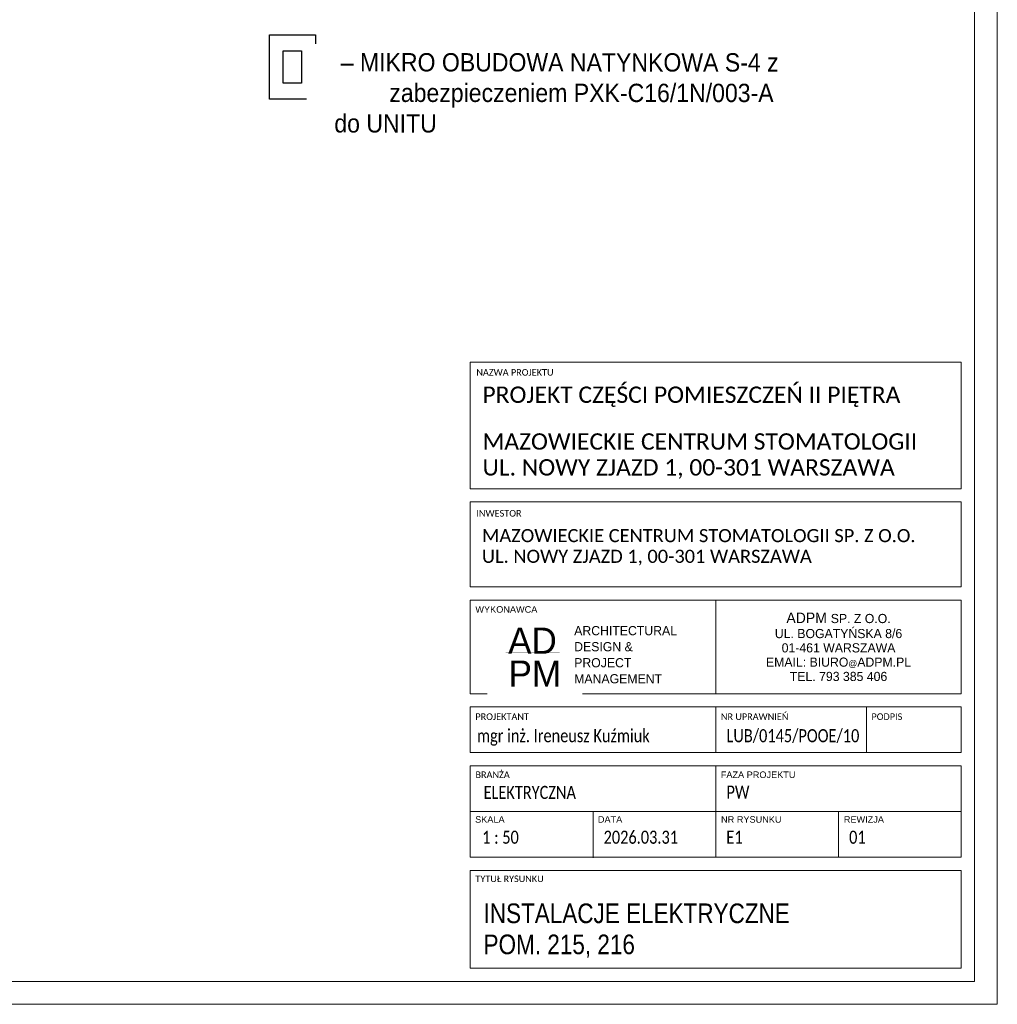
# Model space of a CAD drawing. Header units: centimetres. Extents: x 690840 to 714026, y 27673 to 40762.
# Tile 43 of 162: x 694906 to 695653, y 39277 to 40030. Entities that reach past the tile are written whole.
import ezdxf

# ---------------------------------------------------------------- set-up
doc = ezdxf.new("R2010")
doc.units = ezdxf.units.CM
doc.layers.get('0').update_dxf_attribs({"lineweight": 9})
doc.layers.add('Obrys powierzchni', color=50, linetype='Continuous', lineweight=9, plot=False)
for name, color, linetype, lineweight in [('Opis', 102, 'Continuous', 9), ('S3_ramka', 7, 'Continuous', 5), ('S3_rozdzielnice', 1, 'Continuous', 5)]:
    doc.layers.add(name, color=color, linetype=linetype, lineweight=lineweight)
doc.styles.add('Arial Narrow_4', font='ARIALN.TTF', dxfattribs={"height": 0.2})
doc.styles.add('Arial Narrow_5', font='ARIALN.TTF', dxfattribs={"height": 0.3})
doc.styles.add('Arial Narrow_7', font='ARIALN.TTF', dxfattribs={"height": 0.25})
doc.styles.add('Arial_4', font='arial.ttf', dxfattribs={"height": 0.1})
doc.styles.add('Arial_5', font='arial.ttf', dxfattribs={"height": 0.15})
doc.styles.add('ARIELCE', font='arial.ttf', dxfattribs={"width": 0.9})

# ---------------------------------------------------------------- blocks, each defined once
blk = doc.blocks.new('zw$7FBA')
at = {"lineweight": 0, "ltscale": 1.6}
blk.add_line((-197.5, 291.4), (-197.5, 219.84), dxfattribs=at)
at = {"layer": 'S3_ramka'}
for p, q in [((-385, 376.4), (-385, 473.11)), ((-385, 473.11), (-10, 473.11)), ((-10, 376.4), (-10, 473.11)), ((-385, 376.4), (-10, 376.4)), ((-385, 301.4), (-385, 366.4)), ((-385, 366.4), (-10, 366.4)), ((-10, 301.4), (-10, 366.4)), ((-385, 301.4), (-10, 301.4)), ((-385, 291.4), (-10, 291.4)), ((-385, 219.84), (-385, 291.4)), ((-10, 219.84), (-10, 291.4)), ((-385, 219.84), (-10, 219.84)), ((-385, 174.84), (-385, 209.84)), ((-385, 209.84), (-10, 209.84)), ((-197.5, 174.84), (-197.5, 209.84)), ((-82.5, 174.84), (-82.5, 209.84)), ((-10, 174.84), (-10, 209.84)), ((-10, 174.84), (-385, 174.84)), ((-385, 164.84), (-385, 94.84)), ((-385, 164.84), (-10, 164.84)), ((-197.5, 164.84), (-197.5, 94.84)), ((-10, 164.84), (-10, 94.84)), ((-385, 129.84), (-10, 129.84)), ((-385, 94.84), (-10, 94.84)), ((-385, 84.84), (-385, 10)), ((-385, 84.84), (-10, 84.84)), ((-10, 84.84), (-10, 10)), ((-385, 10), (-10, 10))]:
    blk.add_line(p, q, dxfattribs=at)
for s, insert, char_height, width, attachment_point, line_spacing_factor, style in [('{\\A1;\\fCalibri Light|b0|i0|c238|p34;\\C7;MAZOWIECKIE CENTRUM STOMATOLOGII\\PUL. NOWY ZJAZD 1, 00-301 WARSZAWA}', (-375.67, 418.83), 12.5, 331.75, 1, 0.949189, 'Arial Narrow_7'), ('{\\A1;\\fCalibri Light|b0|i0|c238|p34;\\C7;MAZOWIECKIE CENTRUM STOMATOLOGII SP. Z O.O.\\PUL. NOWY ZJAZD 1, 00-301 WARSZAWA}', (-376.09, 345.65), 10, 380.0786, 1, 0.949189, 'Arial Narrow_4'), ('\\pxqc,t7.937503,15.874997,23.8125,31.750003,39.687497,47.625,55.562504,63.499997,71.4375,79.375003,87.312497,95.25,103.187503,111.124997,119.0625,127.000003,134.937497,142.875,150.812503,158.749997,166.6875,174.625003,182.562497,190.5,198.437503,206.374997,214.3125,222.250004,230.187497,238.125,246.062503,253.999997;{\\fTw Cen MT|b0|i0|c238|p34;ADPM \\H0.875x;SP. Z O.O.\\PUL. BOGATYŃSKA 8/6 \\P01-461 WARSZAWA\\PEMAIL: BIURO\\H0.714286x;@\\H1.4x;ADPM.PL\\PTEL. 793 385 406}', (-103.75, 255.62), 8, 187.5, 5, 0.936439, 'Arial_5'), ('\\pxsm1.05,qc;{\\fTw Cen MT|b0|i0|c238|p34;AD}', (-337.51, 260.36), 20, 52.5066, 5, 0.936439, 'Arial_5'), ('\\pxql;{\\A1;\\fCalibri Light|b0|i0|c238|p34;\\W0.8;\\C7;\\A0;\\C256;mgr inż. Ireneusz Kuźmiuk}', (-379.86, 192.75), 10, 199.3828, 1, 0.949189, 'Arial Narrow_4'), ('\\pxql;{\\A1;\\fCalibri Light|b0|i0|c238|p34;\\W0.8;\\C7;\\A0;LUB/0145/POOE/10}', (-189.3, 192.75), 10, 123.7234, 1, 0.949189, 'Arial Narrow_4'), ('\\pxt6.35,12.7,19.05,25.4,31.75,38.1,44.45,50.8,57.15,63.5,69.85,76.2,82.55,88.9,95.25,101.6,107.95,114.3,120.65,127,133.35,139.7,146.05,152.4,158.75,165.1,171.45,177.8,184.15,190.5,196.85,203.2;{\\fCalibri|b0|i0|c238|p34;\\W0.8;ELEKTRYCZNA}', (-374.85, 149.41), 10, 141.9, 1, 0.949189, 'Arial Narrow_4')]:
    blk.add_mtext(s, dxfattribs=dict(at, insert=insert, char_height=char_height, width=width, attachment_point=attachment_point, line_spacing_factor=line_spacing_factor, style=style))
at = {"layer": 'S3_ramka', "char_height": 5, "attachment_point": 1, "style": 'Arial_4', "bg_fill": 3, "box_fill_scale": 1.25, "bg_fill_color": 256, "bg_fill_true_color": 13158600, "bg_fill_transparency": 0}
for s, insert, width, line_spacing_factor in [('\\pxt12.7,25.4,38.1,50.8,63.5,76.2,88.9,101.6,114.3,127,139.7,152.4,165.1,177.8,190.5,203.2,215.9,228.6,241.3,254,266.7,279.4,292.1,304.8,317.5,330.2,342.9,355.6,368.3,381,393.7,406.4;{\\fCalibri|b0|i0|c238|p34;NAZWA PROJEKTU}', (-380.35, 467.89), 95.6, 0.936439), ('\\pxt12.7,25.4,38.1,50.8,63.5,76.2,88.9,101.6,114.3,127,139.7,152.4,165.1,177.8,190.5,203.2,215.9,228.6,241.3,254,266.7,279.4,292.1,304.8,317.5,330.2,342.9,355.6,368.3,381,393.7,406.4;{\\fCalibri|b0|i0|c238|p34;INWESTOR }', (-380.35, 360.19), 98.25, 0.936439), ('{\\fCalibri|b0|i0|c238|p34;}WYKONAWCA', (-381.1, 286.73), 98.25, 0.936439), ('\\pxt12.7,25.4,38.1,50.8,63.5,76.2,88.9,101.6,114.3,127,139.7,152.4,165.1,177.8,190.5,203.2,215.9,228.6,241.3,254,266.7,279.4,292.1,304.8,317.5,330.2,342.9,355.6,368.3,381,393.7,406.4;{\\fCalibri|b0|i0|c238|p34;PROJEKTANT}', (-381.1, 204.81), 94.25, 0.936439), ('\\pxt12.7,25.4,38.1,50.8,63.5,76.2,88.9,101.6,114.3,127,139.7,152.4,165.1,177.8,190.5,203.2,215.9,228.6,241.3,254,266.7,279.4,292.1,304.8,317.5,330.2,342.9,355.6,368.3,381,393.7,406.4;{\\fCalibri|b0|i0|c238|p34;NR UPRAWNIEŃ}', (-193.6, 204.81), 94.25, 0.936439), ('\\pxt12.7,25.4,38.1,50.8,63.5,76.2,88.9,101.6,114.3,127,139.7,152.4,165.1,177.8,190.5,203.2,215.9,228.6,241.3,254,266.7,279.4,292.1,304.8,317.5,330.2,342.9,355.6,368.3,381,393.7,406.4;{\\fCalibri|b0|i0|c238|p34;PODPIS}', (-78.6, 204.81), 55.45, 0.936439), ('\\pxt1.25,2.5,3.75,5,6.25,7.5,8.75,10,11.25,12.5,13.75,15,16.25,17.5,18.75,20,21.25,22.5,23.75,25,26.25,27.5,28.75,30,31.25,32.5,33.75,35,36.25,37.5,38.75,40;{\\fCalibri|b0|i0|c238|p34;BRANŻA}', (-381.03, 160.44), 94.25, 0.949189), ('\\pxt1.25,2.5,3.75,5,6.25,7.5,8.75,10,11.25,12.5,13.75,15,16.25,17.5,18.75,20,21.25,22.5,23.75,25,26.25,27.5,28.75,30,31.25,32.5,33.75,35,36.25,37.5,38.75,40;{FAZA PROJEKTU}', (-193.68, 160.44), 94.25, 0.949189), ('\\pxt1.25,2.5,3.75,5,6.25,7.5,8.75,10,11.25,12.5,13.75,15,16.25,17.5,18.75,20,21.25,22.5,23.75,25,26.25,27.5,28.75,30,31.25,32.5,33.75,35,36.25,37.5,38.75,40;{SKALA}', (-381.29, 126.26), 94.25, 0.949189), ('\\pxt1.25,2.5,3.75,5,6.25,7.5,8.75,10,11.25,12.5,13.75,15,16.25,17.5,18.75,20,21.25,22.5,23.75,25,26.25,27.5,28.75,30,31.25,32.5,33.75,35,36.25,37.5,38.75,40;NR RYSUNKU', (-193.47, 126.26), 94.25, 0.949189), ('\\pxt1.25,2.5,3.75,5,6.25,7.5,8.75,10,11.25,12.5,13.75,15,16.25,17.5,18.75,20,21.25,22.5,23.75,25,26.25,27.5,28.75,30,31.25,32.5,33.75,35,36.25,37.5,38.75,40;{\\fCalibri|b0|i0|c238|p34;TYTUŁ RYSUNKU }', (-381.1, 80.91), 94.25, 0.949189)]:
    blk.add_mtext(s, dxfattribs=dict(at, insert=insert, width=width, line_spacing_factor=line_spacing_factor))
at = {"layer": 'S3_ramka', "insert": (-335.68, 235.21), "char_height": 20, "width": 52.5066, "attachment_point": 5, "line_spacing_factor": 0.936439, "style": 'Arial_5', "bg_fill": 2}
blk.add_mtext('{\\fTw Cen MT|b0|i0|c238|p34;PM}', dxfattribs=at)
at = {"lineweight": 0, "ltscale": 1.6, "const_width": 0.2}
blk.add_lwpolyline([(-357.95, 251.09), (-316.73, 251.09)], dxfattribs=at)
at = {"layer": 'S3_ramka'}
for p, q in [((-291.25, 129.84), (-291.25, 94.34)), ((-103.75, 129.84), (-103.75, 94.84))]:
    blk.add_line(p, q, dxfattribs=at)
for s, insert, char_height, width, attachment_point, line_spacing_factor, style in [('\\pxql;{\\fCalibri Light|b0|i0|c238|p34;PROJEKT CZĘŚCI POMIESZCZEŃ II PIĘTRA}', (-375.67, 454.57), 12.5, 352.9, 1, 0.949189, 'Arial Narrow_7'), ('\\pxsm1.05,ql;{\\fTw Cen MT|b0|i0|c238|p34;ARCHITECTURAL\\PDESIGN &\\PPROJECT\\PMANAGEMENT}', (-233.65, 249.6), 7, 143.9651, 5, 0.936439, 'Arial_5')]:
    blk.add_mtext(s, dxfattribs=dict(at, insert=insert, char_height=char_height, width=width, attachment_point=attachment_point, line_spacing_factor=line_spacing_factor, style=style))
at = {"layer": 'S3_ramka', "char_height": 5, "attachment_point": 1, "line_spacing_factor": 0.949189, "style": 'Arial_4', "bg_fill": 3, "box_fill_scale": 1.25, "bg_fill_color": 256, "bg_fill_true_color": 13158600, "bg_fill_transparency": 0}
for s, insert, width in [('\\pxt1.25,2.5,3.75,5,6.25,7.5,8.75,10,11.25,12.5,13.75,15,16.25,17.5,18.75,20,21.25,22.5,23.75,25,26.25,27.5,28.75,30,31.25,32.5,33.75,35,36.25,37.5,38.75,40;DATA', (-287.54, 126.26), 56.7746), ('\\pxt1.25,2.5,3.75,5,6.25,7.5,8.75,10,11.25,12.5,13.75,15,16.25,17.5,18.75,20,21.25,22.5,23.75,25,26.25,27.5,28.75,30,31.25,32.5,33.75,35,36.25,37.5,38.75,40;REWIZJA', (-99.72, 126.26), 64.4403)]:
    blk.add_mtext(s, dxfattribs=dict(at, insert=insert, width=width))

msp = doc.modelspace()

# ---------------------------------------------------------------- linework, layer by layer
at = {"layer": 'Obrys powierzchni', "ltscale": 1.6}
for points in [[(693552.62, 40762.32), (695652.62, 40762.32), (695652.62, 39277.32), (693552.62, 39277.32)], [(693570.12, 40744.82), (695635.12, 40744.82), (695635.12, 39294.82), (693570.12, 39294.82)]]:
    msp.add_lwpolyline(points, close=True, dxfattribs=at)
at = {"layer": 'S3_rozdzielnice', "lineweight": -3, "ltscale": 1.6}
for points in [[(695096.74, 40018.11), (695131.83, 40018.11), (695131.83, 39968.98), (695096.74, 39968.98)], [(695107.27, 40005.83), (695121.31, 40005.83), (695121.31, 39981.26), (695107.27, 39981.26)]]:
    msp.add_lwpolyline(points, close=True, dxfattribs=at)

# ---------------------------------------------------------------- texts
at = {"layer": 'S3_ramka', "lineweight": 0, "insert": (695260.27, 39333.6), "char_height": 15, "width": 343.65, "attachment_point": 4, "line_spacing_factor": 0.949189, "style": 'Arial Narrow_5'}
msp.add_mtext('\\pxt4.23333,8.46667,12.7,16.93333,21.16667,25.4,29.63333,33.86667,38.1,42.33333,46.56667,50.8,55.03333,59.26667,63.5,67.73333,71.96667,76.2,80.43333,84.66667,88.9,93.13333,97.36667,101.6,105.83333,110.06667,114.3,118.53333,122.76667,127,131.23333,135.46667;INSTALACJE ELEKTRYCZNE\\PPOM. 215, 216', dxfattribs=at)

# ---------------------------------------------------------------- next in the draw order: texts
at = {"layer": 'Opis', "color": 7, "insert": (695132.31, 40004.18), "char_height": 14, "width": 408.1161, "attachment_point": 1, "rotation": 359.98101, "style": 'ARIELCE', "bg_fill": 2}
msp.add_mtext('\\pxi-3,l4,ql,t4;{\\fArial|b0|i0|c238|p34; – MIKRO OBUDOWA NATYNKOWA S-4 z zabezpieczeniem PXK-C16/1N/003-A ^Jdo UNITU}', dxfattribs=at)
at = {"layer": 'S3_ramka', "lineweight": 0, "char_height": 10, "line_spacing_factor": 0.949189, "style": 'Arial Narrow_4', "bg_fill": 2}
for s, insert, width, attachment_point in [('\\pxt6.35,12.7,19.05,25.4,31.75,38.1,44.45,50.8,57.15,63.5,69.85,76.2,82.55,88.9,95.25,101.6,107.95,114.3,120.65,127,133.35,139.7,146.05,152.4,158.75,165.1,171.45,177.8,184.15,190.5,196.85,203.2;{\\fCalibri|b0|i0|c238|p34;\\W0.8;PW}', (695445.79, 39444.46), 141.9, 1), ('\\pxql,t6.35,12.7,19.05,25.4,31.75,38.1,44.45,50.8,57.15,63.5,69.85,76.2,82.55,88.9,95.25,101.6,107.95,114.3,120.65,127,133.35,139.7,146.05,152.4,158.75,165.1,171.45,177.8,184.15,190.5,196.85,203.2;{\\fCalibri|b0|i0|c238|p34;\\W0.8; 1 : 50}', (695301.77, 39410.01), 90.65, 2)]:
    msp.add_mtext(s, dxfattribs=dict(at, insert=insert, width=width, attachment_point=attachment_point))

# ---------------------------------------------------------------- next in the draw order: texts
at = {"layer": 'S3_ramka', "lineweight": 0, "insert": (695397.26, 39410.01), "char_height": 10, "width": 90.65, "attachment_point": 2, "line_spacing_factor": 0.949189, "style": 'Arial Narrow_4'}
msp.add_mtext('\\pxql,t6.35,12.7,19.05,25.4,31.75,38.1,44.45,50.8,57.15,63.5,69.85,76.2,82.55,88.9,95.25,101.6,107.95,114.3,120.65,127,133.35,139.7,146.05,152.4,158.75,165.1,171.45,177.8,184.15,190.5,196.85,203.2;{\\fCalibri|b0|i0|c238|p34;\\W0.8;2026.03.31}', dxfattribs=at)

# ---------------------------------------------------------------- next in the draw order: block references
at = {"lineweight": 0, "ltscale": 1.6}
msp.add_blockref('zw$7FBA', (695635.12, 39294.82), dxfattribs=at)

# ---------------------------------------------------------------- next in the draw order: texts
at = {"layer": 'S3_ramka', "lineweight": 0, "char_height": 10, "width": 90.65, "attachment_point": 2, "line_spacing_factor": 0.949189, "style": 'Arial Narrow_4'}
for s, insert in [('\\pxql,t6.35,12.7,19.05,25.4,31.75,38.1,44.45,50.8,57.15,63.5,69.85,76.2,82.55,88.9,95.25,101.6,107.95,114.3,120.65,127,133.35,139.7,146.05,152.4,158.75,165.1,171.45,177.8,184.15,190.5,196.85,203.2;{\\fCalibri|b0|i0|c238|p34;\\W0.8;E1}', (695491.01, 39410.01)), ('\\pxql,t6.35,12.7,19.05,25.4,31.75,38.1,44.45,50.8,57.15,63.5,69.85,76.2,82.55,88.9,95.25,101.6,107.95,114.3,120.65,127,133.35,139.7,146.05,152.4,158.75,165.1,171.45,177.8,184.15,190.5,196.85,203.2;{\\fCalibri|b0|i0|c238|p34;\\W0.8;01}', (695584.76, 39410.01))]:
    msp.add_mtext(s, dxfattribs=dict(at, insert=insert))

doc.saveas('drawing.dxf')
